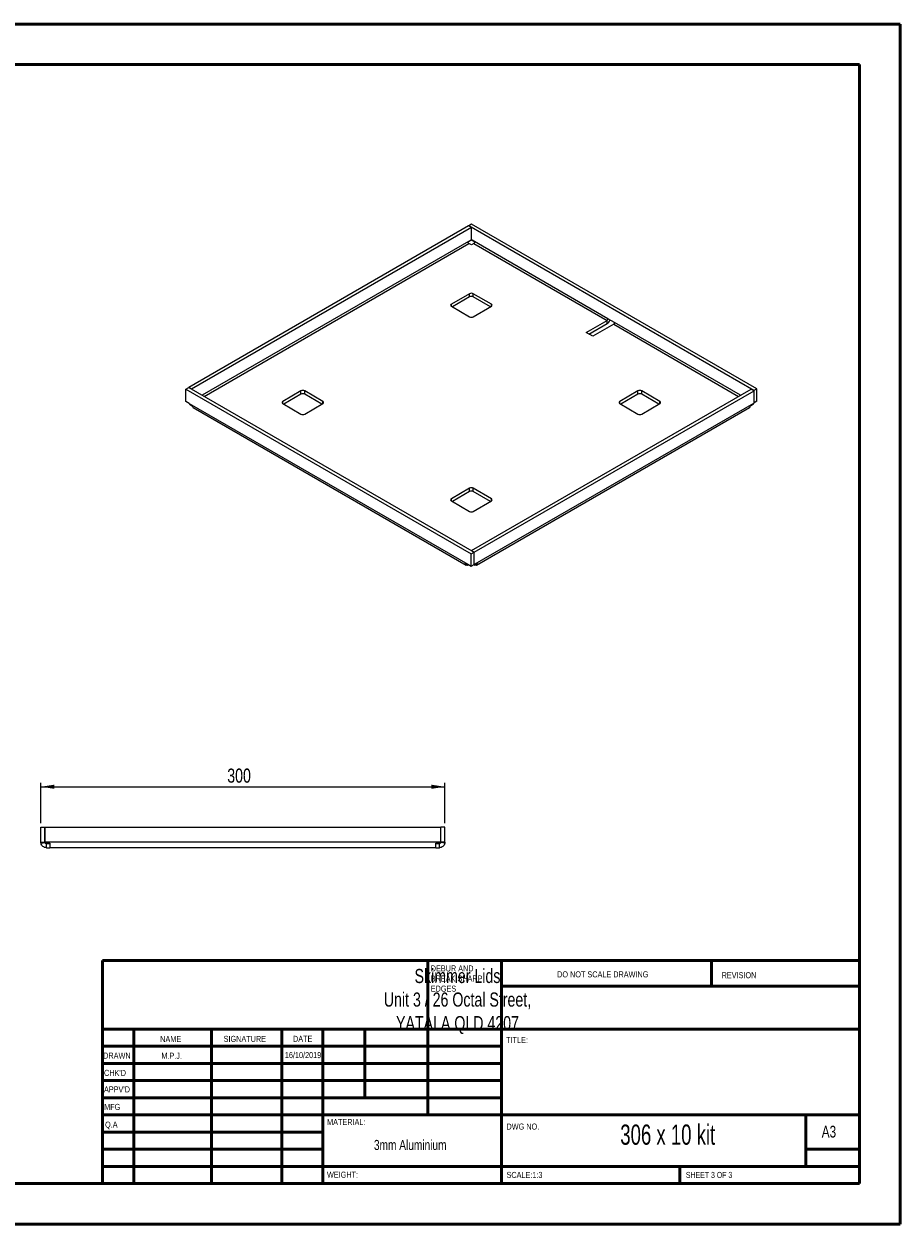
# Paper-space layout 'Sheet3' of a CAD drawing. Header units: millimetres. Extents: x 0 to 420, y 0 to 297.
# Tile 2 of 2: x 203 to 420, y 0 to 297. Entities that reach past the tile are written whole.
import ezdxf

# ---------------------------------------------------------------- set-up
doc = ezdxf.new("R2010")
doc.units = ezdxf.units.MM
doc.styles.add('SLDTEXTSTYLE0', font='TXT', dxfattribs={"width": 0.6875})
doc.styles.add('SLDTEXTSTYLE1', font='TXT', dxfattribs={"width": 0.75})
doc.dimstyles.new('SLDDIMSTYLE0', dxfattribs={"dimtxt": 3.5, "dimasz": 3.302, "dimexe": 0, "dimexo": 0.0625, "dimgap": 0.875, "dimtad": 1, "dimdec": 0, "dimlfac": 3, "dimrnd": 1e-09, "dimzin": 12, "dimdsep": 46, "dimtxsty": 'SLDTEXTSTYLE1', "dimsah": 1, "dimcen": 0.09, "dimadec": 0, "dimazin": 3, "dimtfac": 1, "dimtdec": 0, "dimtofl": 0, "dimtmove": 0, "dimatfit": 3, "dimfxl": 0, "dimfrac": 2, "dimtolj": 1, "dimtzin": 12, "dimarcsym": 0})

# ---------------------------------------------------------------- blocks, each defined once
blk = doc.blocks.new('_D_5')
at = {"color": 7, "linetype": 'Continuous', "lineweight": 0}
for p, q in [((207.67, 99.43), (207.67, 109.43)), ((207.67, 108.43), (307.67, 108.43)), ((307.67, 99.43), (307.67, 109.43))]:
    blk.add_line(p, q, dxfattribs=at)
at = {"color": 7, "linetype": 'Continuous', "lineweight": 18}
for points in [[(207.67, 108.43), (210.98, 107.92), (210.98, 108.94)], [(307.67, 108.43), (304.37, 108.94), (304.37, 107.92)]]:
    blk.add_solid(points, dxfattribs=at)
at = {"color": 7, "linetype": 'Continuous', "lineweight": 18, "insert": (253.8, 112.94), "char_height": 3.5, "attachment_point": 1, "style": 'SLDTEXTSTYLE1'}
blk.add_mtext('300', dxfattribs=at)

psp = doc.layouts.new('Sheet3')

# ---------------------------------------------------------------- linework, layer by layer
at = {"color": 7, "linetype": 'Continuous', "lineweight": 50}
for p, q in [((0.38, 297.21), (420.38, 297.21)), ((420.38, 0.21), (420.38, 297.21)), ((10.38, 287.21), (410.38, 287.21)), ((410.38, 287.21), (410.38, 10.21)), ((222.88, 65.46), (410.08, 65.46)), ((222.88, 65.46), (222.88, 10.21)), ((303.48, 65.46), (303.48, 27.21)), ((321.68, 65.46), (321.68, 10.21)), ((373.68, 59.09), (373.68, 65.46)), ((410.08, 59.09), (321.68, 59.09)), ((410.08, 48.46), (222.88, 48.46)), ((230.68, 48.46), (230.68, 10.21)), ((249.87, 48.46), (249.87, 10.21)), ((267.28, 48.46), (267.28, 10.21)), ((277.48, 10.21), (277.48, 48.46)), ((287.88, 31.46), (287.88, 48.46)), ((321.68, 44.21), (222.88, 44.21)), ((321.68, 39.96), (222.88, 39.96)), ((321.68, 35.71), (222.88, 35.71)), ((321.68, 31.46), (222.88, 31.46)), ((277.48, 27.21), (222.88, 27.21)), ((277.48, 27.21), (410.08, 27.21)), ((397.08, 14.46), (397.08, 27.21)), ((277.48, 22.96), (222.88, 22.96)), ((277.48, 18.71), (222.88, 18.71)), ((410.08, 18.71), (397.08, 18.71)), ((222.88, 14.46), (410.38, 14.46)), ((365.88, 10.21), (365.88, 14.46)), ((10.38, 10.21), (410.38, 10.21)), ((0.38, 0.21), (420.38, 0.21))]:
    psp.add_line(p, q, dxfattribs=at)
at = {"color": 7, "linetype": 'Continuous', "lineweight": 25}
for p, q in [((313.53, 247.27), (244.26, 207.28)), ((314.24, 246.86), (244.96, 206.87)), ((314.24, 246.86), (313.53, 247.27)), ((314.28, 247.67), (313.58, 247.26)), ((313.58, 247.25), (313.58, 247.26)), ((384.22, 206.48), (313.58, 247.26)), ((314.24, 243.8), (314.24, 246.86)), ((384.92, 206.89), (314.28, 247.67)), ((314.08, 243.71), (247.6, 205.34)), ((314.09, 243.66), (313.38, 243.25)), ((314.08, 243.71), (314.24, 243.8)), ((314.42, 243.71), (314.24, 243.82)), ((315.12, 243.25), (314.41, 243.66)), ((348.07, 224.28), (314.42, 243.71)), ((248.08, 205.06), (313.61, 242.9)), ((314.25, 242.53), (313.61, 242.9)), ((314.89, 242.9), (314.25, 242.53)), ((314.89, 242.9), (347.84, 223.87)), ((313.78, 230.47), (309.3, 227.89)), ((313.78, 229.66), (309.54, 227.21)), ((313.78, 229.66), (313.78, 230.47)), ((319.2, 227.89), (314.72, 230.47)), ((314.72, 229.66), (314.72, 230.47)), ((318.96, 227.21), (314.72, 229.66)), ((309.3, 227.34), (309.3, 227.89)), ((309.3, 227.34), (313.78, 224.76)), ((314.72, 224.76), (319.2, 227.34)), ((319.2, 227.34), (319.2, 227.89)), ((342.65, 220.88), (347.84, 223.87)), ((343.36, 220.47), (347.84, 223.06)), ((349.49, 222.92), (344.3, 219.93)), ((347.84, 223.06), (347.84, 223.87)), ((349.72, 223.33), (348.07, 224.28)), ((349.49, 222.92), (380.42, 205.06)), ((380.89, 205.34), (349.72, 223.33)), ((344.3, 219.93), (342.65, 220.88)), ((243.57, 206.85), (244.28, 207.25)), ((243.57, 206.85), (314.21, 166.07)), ((243.57, 203.78), (243.57, 206.85)), ((244.96, 206.87), (244.26, 207.28)), ((244.26, 207.24), (244.26, 207.28)), ((244.28, 207.25), (314.92, 166.48)), ((244.96, 206.86), (244.96, 206.87)), ((272.06, 206.39), (267.58, 203.8)), ((272.06, 205.57), (267.82, 203.12)), ((272.06, 205.57), (272.06, 206.39)), ((277.48, 203.8), (273, 206.39)), ((273, 205.57), (273, 206.39)), ((277.24, 203.12), (273, 205.57)), ((314.26, 166.87), (383.53, 206.86)), ((314.97, 166.46), (384.24, 206.45)), ((355.5, 206.39), (351.02, 203.8)), ((355.5, 205.57), (351.25, 203.12)), ((355.5, 205.57), (355.5, 206.39)), ((360.92, 203.8), (356.44, 206.39)), ((356.44, 205.57), (356.44, 206.39)), ((360.68, 203.12), (356.44, 205.57)), ((383.53, 206.86), (384.24, 206.45)), ((384.92, 206.89), (384.22, 206.48)), ((384.22, 206.47), (384.22, 206.48)), ((384.24, 203.39), (384.24, 206.45)), ((384.92, 203.83), (384.92, 206.89)), ((244.41, 203.3), (243.57, 203.78)), ((244.41, 203.3), (313.38, 163.49)), ((244.43, 203.11), (245.14, 202.7)), ((245.4, 202.28), (312.94, 163.29)), ((267.58, 203.26), (267.58, 203.8)), ((267.58, 203.26), (272.06, 200.68)), ((273, 200.68), (277.48, 203.26)), ((277.48, 203.26), (277.48, 203.8)), ((384.09, 203.3), (315.12, 163.49)), ((315.55, 163.29), (383.1, 202.28)), ((351.02, 203.26), (351.02, 203.8)), ((351.02, 203.26), (355.5, 200.68)), ((356.44, 200.68), (360.92, 203.26)), ((360.92, 203.26), (360.92, 203.8)), ((383.36, 202.7), (384.07, 203.11)), ((384.09, 203.3), (384.24, 203.39)), ((384.92, 203.83), (384.24, 203.43)), ((313.78, 182.31), (309.3, 179.72)), ((313.78, 181.49), (309.54, 179.04)), ((313.78, 181.49), (313.78, 182.31)), ((319.2, 179.72), (314.72, 182.31)), ((314.72, 181.49), (314.72, 182.31)), ((318.96, 179.04), (314.72, 181.49)), ((309.3, 179.18), (309.3, 179.72)), ((309.3, 179.18), (313.78, 176.59)), ((314.72, 176.59), (319.2, 179.18)), ((319.2, 179.18), (319.2, 179.72)), ((314.21, 166.07), (314.92, 166.48)), ((314.26, 166.86), (314.26, 166.87)), ((314.26, 166.87), (314.97, 166.46)), ((314.92, 163.41), (314.92, 166.48)), ((314.97, 163.4), (314.97, 166.46)), ((312.68, 163.7), (313.39, 163.3)), ((313.38, 163.49), (314.21, 163)), ((313.39, 163.3), (313.53, 163.4)), ((313.61, 163.35), (313.61, 163.35)), ((313.61, 163.35), (313.61, 163.35)), ((314.21, 163), (314.21, 166.07)), ((314.21, 163), (314.92, 163.41)), ((314.85, 163.37), (314.89, 163.35)), ((314.89, 163.35), (314.89, 163.39)), ((314.92, 163.43), (314.97, 163.4)), ((315.12, 163.49), (314.97, 163.4)), ((315.11, 163.3), (314.97, 163.4)), ((315.11, 163.3), (315.81, 163.7)), ((207.67, 94.68), (207.67, 98.43)), ((207.67, 98.43), (208.67, 98.43)), ((208.67, 94.68), (208.67, 98.43)), ((208.69, 94.68), (208.69, 98.43)), ((208.69, 98.43), (306.66, 98.43)), ((306.66, 94.68), (306.66, 98.43)), ((307.67, 98.43), (306.67, 98.43)), ((306.67, 94.68), (306.67, 98.43)), ((307.67, 94.68), (307.67, 98.43)), ((207.67, 94.68), (208.67, 94.68)), ((207.7, 94.43), (208.68, 94.62)), ((208.91, 94.68), (208.69, 94.68)), ((306.44, 94.68), (208.91, 94.68)), ((208.91, 94.43), (209.91, 94.43)), ((209.01, 93.35), (209.01, 94.35)), ((209.01, 94.35), (209.91, 94.35)), ((209.01, 93.35), (209.91, 93.35)), ((305.44, 93.35), (209.91, 93.35)), ((305.44, 94.43), (306.44, 94.43)), ((305.44, 94.35), (306.34, 94.35)), ((305.44, 93.35), (306.34, 93.35)), ((306.34, 93.35), (306.34, 94.35)), ((306.44, 94.68), (306.66, 94.68)), ((307.67, 94.68), (306.67, 94.68)), ((307.65, 94.43), (306.67, 94.62))]:
    psp.add_line(p, q, dxfattribs=at)
for centre, radius, start, end in [((314.25, 229.56), 1.02, 62.6097, 117.3903), ((314.25, 228.75), 1.02, 62.6097, 117.3903), ((309.4, 227.62), 0.291, 110.7834, 249.2166), ((319.1, 227.62), 0.291, 290.7834, 69.2166), ((314.25, 225.67), 1.02, 242.6097, 297.3903), ((347.56, 224.31), 0.512, 302.6055, 357.3945), ((346.77, 224.75), 2, 302.308, 337.1707), ((349.21, 223.35), 0.512, 302.6055, 357.3945), ((272.53, 205.48), 1.02, 62.6097, 117.3903), ((272.53, 204.66), 1.02, 62.6097, 117.3903), ((355.97, 205.48), 1.02, 62.6097, 117.3903), ((355.97, 204.66), 1.02, 62.6097, 117.3903), ((267.68, 203.53), 0.291, 110.7834, 249.2166), ((277.38, 203.53), 0.291, 290.7834, 69.2166), ((351.12, 203.53), 0.291, 110.7834, 249.2166), ((360.81, 203.53), 0.291, 290.7834, 69.2166), ((272.53, 201.59), 1.02, 242.6097, 297.3903), ((355.97, 201.59), 1.02, 242.6097, 297.3903), ((314.25, 181.4), 1.02, 62.6097, 117.3903), ((314.25, 180.58), 1.02, 62.6097, 117.3903), ((309.4, 179.45), 0.291, 110.7834, 249.2166), ((319.1, 179.45), 0.291, 290.7834, 69.2166), ((314.25, 177.5), 1.02, 242.6097, 297.3903)]:
    psp.add_arc(centre, radius, start, end, dxfattribs=at)
for points in [[(314.08, 243.71), (314.08, 243.7), (314.08, 243.68), (314.09, 243.66)], [(314.41, 243.66), (314.41, 243.68), (314.42, 243.7), (314.42, 243.71)], [(244.41, 203.3), (244.41, 203.23), (244.42, 203.17), (244.43, 203.11)], [(384.07, 203.11), (384.08, 203.17), (384.09, 203.23), (384.09, 203.3)], [(313.39, 163.3), (313.38, 163.36), (313.38, 163.42), (313.38, 163.49)], [(315.12, 163.49), (315.12, 163.42), (315.12, 163.36), (315.11, 163.3)], [(207.7, 94.43), (207.68, 94.51), (207.67, 94.6), (207.67, 94.68)], [(208.68, 94.62), (208.68, 94.64), (208.67, 94.66), (208.67, 94.68)], [(208.91, 94.68), (208.91, 94.6), (208.91, 94.51), (208.91, 94.43)], [(306.44, 94.43), (306.44, 94.51), (306.44, 94.6), (306.44, 94.68)], [(306.67, 94.68), (306.67, 94.66), (306.67, 94.64), (306.67, 94.62)], [(307.67, 94.68), (307.67, 94.6), (307.67, 94.51), (307.65, 94.43)]]:
    psp.add_open_spline(points, degree=3, dxfattribs=at)
for points, knots in [([(313.38, 243.25), (313.39, 243.18), (313.42, 243.11), (313.5, 242.98), (313.56, 242.93), (313.61, 242.9)], [0, 0, 0, 0, 0.5, 0.5, 1, 1, 1, 1]), ([(314.89, 242.9), (314.94, 242.93), (315, 242.98), (315.08, 243.11), (315.11, 243.18), (315.12, 243.25)], [0, 0, 0, 0, 0.5, 0.5, 1, 1, 1, 1]), ([(245.14, 202.7), (245.16, 202.59), (245.21, 202.41), (245.35, 202.33), (245.4, 202.3)], [0, 0, 0, 0, 0.577869, 1, 1, 1, 1]), ([(383.09, 202.3), (383.15, 202.33), (383.28, 202.41), (383.33, 202.59), (383.36, 202.7)], [0, 0, 0, 0, 0.422131, 1, 1, 1, 1]), ([(313.61, 163.35), (313.5, 163.29), (313.39, 163.25), (313.19, 163.22), (313.09, 163.22), (312.93, 163.29), (312.85, 163.34), (312.74, 163.5), (312.7, 163.59), (312.68, 163.7)], [0, 0, 0, 0, 0.25, 0.25, 0.5, 0.5, 0.75, 0.75, 1, 1, 1, 1]), ([(315.81, 163.7), (315.79, 163.59), (315.75, 163.5), (315.64, 163.34), (315.57, 163.29), (315.4, 163.22), (315.31, 163.22), (315.1, 163.25), (315, 163.29), (314.89, 163.35)], [0, 0, 0, 0, 0.25, 0.25, 0.5, 0.5, 0.75, 0.75, 1, 1, 1, 1]), ([(209.01, 93.35), (208.85, 93.35), (208.7, 93.37), (208.41, 93.48), (208.28, 93.56), (208.04, 93.75), (207.94, 93.87), (207.78, 94.13), (207.73, 94.28), (207.7, 94.43)], [0, 0, 0, 0, 0.25, 0.25, 0.5, 0.5, 0.75, 0.75, 1, 1, 1, 1]), ([(209.01, 94.35), (208.93, 94.35), (208.85, 94.37), (208.74, 94.47), (208.7, 94.54), (208.68, 94.62)], [0, 0, 0, 0, 0.5, 0.5, 1, 1, 1, 1]), ([(209.91, 94.43), (209.91, 94.28), (209.91, 94.13), (209.91, 93.87), (209.91, 93.75), (209.91, 93.56), (209.91, 93.48), (209.91, 93.37), (209.91, 93.35), (209.91, 93.35)], [0, 0, 0, 0, 0.25, 0.25, 0.5, 0.5, 0.75, 0.75, 1, 1, 1, 1]), ([(209.91, 94.35), (209.91, 94.35), (209.91, 94.36), (209.91, 94.4), (209.91, 94.42)], [0, 0, 0, 0, 0.506364, 1, 1, 1, 1]), ([(305.44, 93.35), (305.44, 93.35), (305.44, 93.37), (305.44, 93.48), (305.44, 93.56), (305.44, 93.75), (305.44, 93.87), (305.44, 94.13), (305.44, 94.28), (305.44, 94.43)], [0, 0, 0, 0, 0.25, 0.25, 0.5, 0.5, 0.75, 0.75, 1, 1, 1, 1]), ([(305.44, 94.42), (305.44, 94.4), (305.44, 94.36), (305.44, 94.35), (305.44, 94.35)], [0, 0, 0, 0, 0.493636, 1, 1, 1, 1]), ([(306.67, 94.62), (306.65, 94.54), (306.61, 94.47), (306.5, 94.37), (306.42, 94.35), (306.34, 94.35)], [0, 0, 0, 0, 0.5, 0.5, 1, 1, 1, 1]), ([(307.65, 94.43), (307.62, 94.28), (307.57, 94.13), (307.41, 93.87), (307.31, 93.75), (307.07, 93.56), (306.94, 93.48), (306.65, 93.37), (306.5, 93.35), (306.34, 93.35)], [0, 0, 0, 0, 0.25, 0.25, 0.5, 0.5, 0.75, 0.75, 1, 1, 1, 1])]:
    psp.add_open_spline(points, degree=3, knots=knots, dxfattribs=at)

# ---------------------------------------------------------------- texts
at = {"color": 7, "linetype": 'Continuous', "lineweight": 0}
for s, insert, char_height, attachment_point, style in [('Skimmer Lids^JUnit 3 / 26 Octal Street, ^JYATALA QLD 4207', (310.81, 63.35), 3.5, 2, 'SLDTEXTSTYLE1'), ('DEBUR AND ^JBREAK SHARP ^JEDGES', (304.19, 64.22), 1.5, 1, 'SLDTEXTSTYLE1'), ('DO NOT SCALE DRAWING', (335.49, 62.75), 1.5, 1, 'SLDTEXTSTYLE1'), ('REVISION', (376.21, 62.55), 1.5, 1, 'SLDTEXTSTYLE1'), ('NAME', (237.2, 46.72), 1.5, 1, 'SLDTEXTSTYLE1'), ('SIGNATURE', (252.91, 46.78), 1.5, 1, 'SLDTEXTSTYLE1'), ('DATE', (270.09, 46.79), 1.5, 1, 'SLDTEXTSTYLE1'), ('TITLE:', (322.84, 46.49), 1.5, 1, 'SLDTEXTSTYLE1'), ('DRAWN', (223.09, 42.64), 1.5, 1, 'SLDTEXTSTYLE1'), ('M.P.J.', (240.04, 42.6), 1.499, 2, 'SLDTEXTSTYLE1'), ('16/10/2019', (272.57, 42.77), 1.499, 2, 'SLDTEXTSTYLE1'), ("CHK'D", (223.29, 38.37), 1.5, 1, 'SLDTEXTSTYLE1'), ("APPV'D", (223.28, 34.28), 1.5, 1, 'SLDTEXTSTYLE1'), ('MFG', (223.33, 29.95), 1.5, 1, 'SLDTEXTSTYLE1'), ('Q.A', (223.55, 25.56), 1.5, 1, 'SLDTEXTSTYLE1'), ('MATERIAL:', (278.52, 26.2), 1.5, 1, 'SLDTEXTSTYLE1'), ('DWG NO.', (322.95, 25.08), 1.5, 1, 'SLDTEXTSTYLE1'), ('306 x 10 kit', (362.87, 24.83), 5, 2, 'SLDTEXTSTYLE0'), ('A3', (401, 24.52), 2.91, 1, 'SLDTEXTSTYLE1'), ('3mm Aluminium', (290.12, 21.03), 2.5, 1, 'SLDTEXTSTYLE1'), ('WEIGHT:', (278.5, 13.16), 1.499, 1, 'SLDTEXTSTYLE1'), ('SCALE:1:3', (322.95, 13.11), 1.5, 1, 'SLDTEXTSTYLE1'), ('SHEET 3 OF 3', (367.36, 13.11), 1.5, 1, 'SLDTEXTSTYLE0')]:
    psp.add_mtext(s, dxfattribs=dict(at, insert=insert, char_height=char_height, attachment_point=attachment_point, style=style))

# ---------------------------------------------------------------- dimensions: what is measured, and where the dimension line sits
at = {"color": 7, "linetype": 'Continuous', "lineweight": 18}
dim = psp.add_linear_dim(base=(307.67, 108.43), p1=(207.67, 98.43), p2=(307.67, 98.43), dimstyle='SLDDIMSTYLE0', dxfattribs=at)
dim.commit()
dim.dimension.update_dxf_attribs({"geometry": '_D_5', "text_midpoint": (257.67, 108.43), "dimtype": 160})

doc.saveas('drawing.dxf')
